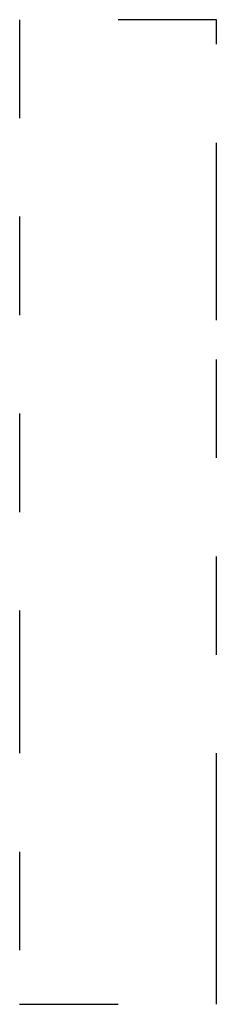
# Model space of a CAD drawing. Header units: metres. Extents: x -38 to 106, y -15 to 20.
# Tile 26 of 40: x 51.4 to 51.6, y 12.325 to 13.325. Entities that reach past the tile are written whole.
import ezdxf

# ---------------------------------------------------------------- set-up
doc = ezdxf.new("R2010")
doc.units = ezdxf.units.M
doc.linetypes.add('______2', pattern=[0.0405, 0.03, -0.0105])
doc.layers.add('XR$7$Стена_ бетон несущ.', color=7, linetype='Continuous', lineweight=70, true_color=0xb4b496)

msp = doc.modelspace()

# ---------------------------------------------------------------- linework, layer by layer
at = {"layer": 'XR$7$Стена_ бетон несущ.', "color": 253, "linetype": '______2', "lineweight": -3, "true_color": 0xa0a0a0, "transparency": 33554687}
for p, q in [((51.6, 13.325), (51.4, 13.325)), ((51.4, 13.325), (51.4, 12.68)), ((51.6, 13.1), (51.6, 13.325)), ((51.6, 13.02), (51.6, 13.1)), ((51.6, 12.47995), (51.6, 13.02)), ((51.4, 12.68), (51.4, 12.325)), ((51.6, 12.39995), (51.6, 12.47995)), ((51.6, 12.325), (51.6, 12.39995)), ((51.4, 12.325), (51.6, 12.325))]:
    msp.add_line(p, q, dxfattribs=at)

doc.saveas('drawing.dxf')
